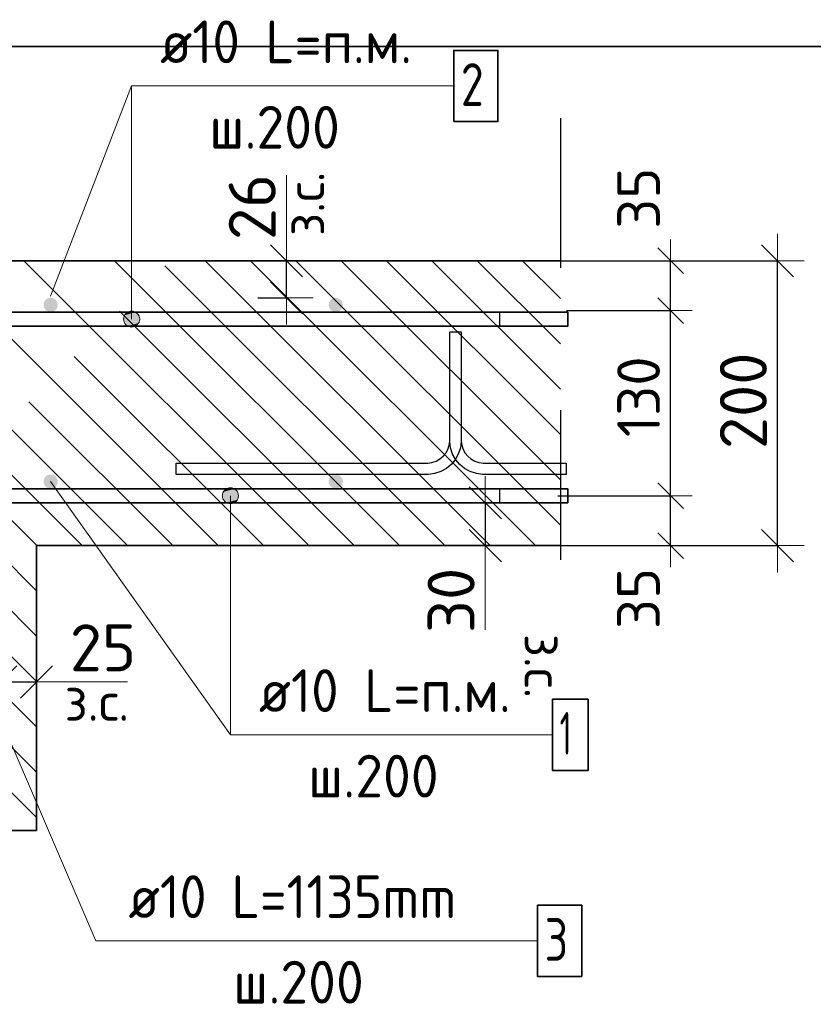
# Model space of a CAD drawing. Header units: metres. Extents: x -38 to 88, y -15 to 19.
# Tile 25 of 41: x 72.465 to 73.022, y 6.146 to 6.837. Entities that reach past the tile are written whole.
import ezdxf

# ---------------------------------------------------------------- set-up
doc = ezdxf.new("R2010")
doc.units = ezdxf.units.M
doc.header["$PDMODE"] = 65
doc.linetypes.add('______4', pattern=[0.135, 0.105, -0.03])
for name, color, linetype, lineweight in [('XR$4$Арм. стержнями верхней зоны', 180, 'Continuous', 35), ('XR$4$Арм. стержнями нижней зоны', 180, 'Continuous', 35), ('XR$4$Арм.стержн. Арматура края', 96, 'Continuous', 35), ('XR$4$Размерная линия (1)', 7, 'Continuous', 13), ('XR$4$Размерная линия_ общее', 7, 'Continuous', 13)]:
    doc.layers.add(name, color=color, linetype=linetype, lineweight=lineweight)
doc.layers.add('XR$4$Арм.стержн. Фиксатор', color=7, linetype='Continuous', lineweight=35, true_color=0x501e0f)
doc.styles.add('ISOCPEUR', font='txt')
doc.dimstyles.new('DIMSTYLE_15', dxfattribs={"dimtxt": 0.03, "dimasz": 0.03, "dimexe": 0, "dimexo": 0, "dimgap": 0.015, "dimtad": 2, "dimdec": 0, "dimlfac": 1000, "dimrnd": 1, "dimzin": 12, "dimdsep": 46, "dimtxsty": 'ISOCPEUR', "dimblk1": 'ALL_ML_STRICH', "dimblk2": 'ALL_ML_STRICH', "dimsah": 1, "dimcen": 0, "dimclrd": 7, "dimclre": 256, "dimclrt": 7, "dimadec": 0, "dimazin": 0, "dimtfac": 1, "dimtdec": 0, "dimtix": 1, "dimtmove": 2, "dimatfit": 3, "dimfxl": 0, "dimtvp": 1.2, "dimtzin": 0, "dimlwd": 0, "dimlwe": -3, "dimarcsym": 0})
doc.dimstyles.new('DIMSTYLE_17', dxfattribs={"dimtxt": 0.033, "dimasz": 0.0375, "dimexe": 0, "dimexo": 0, "dimgap": 0.0165, "dimtad": 2, "dimdec": 0, "dimlfac": 1000, "dimrnd": 1, "dimzin": 12, "dimdsep": 46, "dimtxsty": 'ISOCPEUR', "dimblk1": 'ALL_ML_STRICH', "dimblk2": 'ALL_ML_STRICH', "dimsah": 1, "dimcen": 0, "dimclrd": 7, "dimclre": 256, "dimclrt": 7, "dimadec": 0, "dimazin": 0, "dimtfac": 1, "dimtdec": 0, "dimtix": 1, "dimtmove": 2, "dimatfit": 3, "dimfxl": 0, "dimtvp": 1.2, "dimtzin": 0, "dimlwd": 0, "dimlwe": -3, "dimarcsym": 0})
doc.dimstyles.new('DIMSTYLE_18', dxfattribs={"dimtxt": 0.03, "dimasz": 0.03, "dimexe": 0, "dimexo": 0, "dimgap": 0.015, "dimtad": 2, "dimdec": 0, "dimlfac": 1000, "dimrnd": 1, "dimzin": 12, "dimdsep": 46, "dimtxsty": 'ISOCPEUR', "dimblk1": 'ALL_ML_STRICH', "dimblk2": 'ALL_ML_STRICH', "dimsah": 1, "dimcen": 0, "dimclrd": 7, "dimclre": 256, "dimclrt": 7, "dimadec": 0, "dimazin": 0, "dimtfac": 1, "dimtdec": 0, "dimtix": 1, "dimtmove": 2, "dimatfit": 3, "dimfxl": 0, "dimtzin": 0, "dimlwd": 0, "dimlwe": -3, "dimarcsym": 0})
doc.dimstyles.new('DIMSTYLE_7', dxfattribs={"dimtxt": 0.033, "dimasz": 0.0375, "dimexe": 0, "dimexo": 0, "dimgap": 0.0165, "dimtad": 2, "dimdec": 0, "dimlfac": 1000, "dimrnd": 1, "dimzin": 12, "dimdsep": 46, "dimtxsty": 'ISOCPEUR', "dimblk1": 'ALL_ML_STRICH', "dimblk2": 'ALL_ML_STRICH', "dimsah": 1, "dimcen": 0, "dimclrd": 7, "dimclre": 256, "dimclrt": 7, "dimadec": 0, "dimazin": 0, "dimtfac": 1, "dimtdec": 0, "dimtix": 1, "dimtmove": 2, "dimatfit": 3, "dimfxl": 0, "dimtzin": 0, "dimlwd": 0, "dimlwe": -3, "dimarcsym": 0})
pattern_1 = [(135, (0, 0), (-0.031819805, -0.031819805), [0.4, -0.05, 0, -0.05]), (135, (-0.01591, -0.01591), (-0.031819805, -0.031819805), [0.8, -0.1, 0.1, -0.1])]

# ---------------------------------------------------------------- blocks, each defined once
blk = doc.blocks.new('ALL_ML_STRICH')
at = {"color": 0, "linetype": 'ByBlock', "lineweight": -2}
for p, q in [((0, -0.5), (0, 0.5)), ((-0.3, -0.3), (0.3, 0.3)), ((-1, 0), (0.5, 0))]:
    blk.add_line(p, q, dxfattribs=at)
blk = doc.blocks.new('*D96')
at = {"layer": 'DEFPOINTS', "color": 7, "linetype": 'Continuous', "lineweight": 13, "transparency": 33554687}
for p in [(72.82524, 6.66801), (72.82524, 6.46801), (72.99678, 6.46801)]:
    blk.add_point(p, dxfattribs=at)
at = {"layer": 'XR$4$Размерная линия_ общее', "color": 253, "linetype": 'Continuous', "lineweight": -2, "true_color": 0xa0a0a0, "transparency": 33554687}
for p, q in [((72.84524, 6.66801), (72.99678, 6.66801)), ((72.84524, 6.46801), (72.99678, 6.46801))]:
    blk.add_line(p, q, dxfattribs=at)
at = {"layer": 'XR$4$Размерная линия_ общее', "color": 7, "linetype": 'Continuous', "lineweight": -2, "transparency": 33554687}
blk.add_line((72.99678, 6.46801), (72.99678, 6.66801), dxfattribs=at)
at = {"layer": 'XR$4$Размерная линия_ общее', "color": 7, "linetype": 'Continuous', "lineweight": 13, "transparency": 33554687, "xscale": 0.0375, "yscale": 0.0375, "zscale": 0.0375}
for p, rotation in [((72.99678, 6.66801), 90), ((72.99678, 6.46801), 270)]:
    blk.add_blockref('ALL_ML_STRICH', p, dxfattribs=dict(at, rotation=rotation))
at = {"layer": 'XR$4$Размерная линия_ общее', "color": 7, "linetype": 'Continuous', "lineweight": 13, "transparency": 33554687, "insert": (72.97278, 6.56966), "char_height": 0.033, "width": 0.099, "attachment_point": 5, "rotation": 90, "style": 'ISOCPEUR'}
blk.add_mtext('\\A1;{200}', dxfattribs=at)
blk = doc.blocks.new('*D97')
at = {"layer": 'DEFPOINTS', "color": 7, "linetype": 'Continuous', "lineweight": 13, "transparency": 33554687}
for p in [(72.82266, 6.50301), (72.84197, 6.46801), (72.92178, 6.46801)]:
    blk.add_point(p, dxfattribs=at)
at = {"layer": 'XR$4$Размерная линия (1)', "color": 9, "linetype": 'Continuous', "lineweight": -2, "true_color": 0xc7c7c7, "transparency": 33554687}
for p, q in [((72.84266, 6.50301), (72.92178, 6.50301)), ((72.86197, 6.46801), (72.92178, 6.46801))]:
    blk.add_line(p, q, dxfattribs=at)
at = {"layer": 'XR$4$Размерная линия (1)', "color": 7, "linetype": 'Continuous', "lineweight": -2, "transparency": 33554687}
blk.add_line((72.92178, 6.46801), (72.92178, 6.50301), dxfattribs=at)
at = {"layer": 'XR$4$Размерная линия (1)', "color": 7, "linetype": 'Continuous', "lineweight": 13, "transparency": 33554687, "xscale": 0.03, "yscale": 0.03, "zscale": 0.03}
for p, rotation in [((72.92178, 6.50301), 90), ((72.92178, 6.46801), 270)]:
    blk.add_blockref('ALL_ML_STRICH', p, dxfattribs=dict(at, rotation=rotation))
at = {"layer": 'XR$4$Размерная линия (1)', "color": 7, "linetype": 'Continuous', "lineweight": 13, "transparency": 33554687, "insert": (72.8992, 6.43096), "char_height": 0.03, "width": 0.06, "attachment_point": 5, "rotation": 90, "style": 'ISOCPEUR'}
blk.add_mtext('\\A1;{35}', dxfattribs=at)
blk = doc.blocks.new('*D98')
at = {"layer": 'DEFPOINTS', "color": 7, "linetype": 'Continuous', "lineweight": 13, "transparency": 33554687}
for p in [(72.82865, 6.63301), (72.82266, 6.50301), (72.92178, 6.50301)]:
    blk.add_point(p, dxfattribs=at)
at = {"layer": 'XR$4$Размерная линия (1)', "color": 9, "linetype": 'Continuous', "lineweight": -2, "true_color": 0xc7c7c7, "transparency": 33554687}
for p, q in [((72.84865, 6.63301), (72.92178, 6.63301)), ((72.84266, 6.50301), (72.92178, 6.50301))]:
    blk.add_line(p, q, dxfattribs=at)
at = {"layer": 'XR$4$Размерная линия (1)', "color": 7, "linetype": 'Continuous', "lineweight": -2, "transparency": 33554687}
blk.add_line((72.92178, 6.50301), (72.92178, 6.63301), dxfattribs=at)
at = {"layer": 'XR$4$Размерная линия (1)', "color": 7, "linetype": 'Continuous', "lineweight": 13, "transparency": 33554687, "xscale": 0.03, "yscale": 0.03, "zscale": 0.03}
for p, rotation in [((72.92178, 6.63301), 90), ((72.92178, 6.50301), 270)]:
    blk.add_blockref('ALL_ML_STRICH', p, dxfattribs=dict(at, rotation=rotation))
at = {"layer": 'XR$4$Размерная линия (1)', "color": 7, "linetype": 'Continuous', "lineweight": 13, "transparency": 33554687, "insert": (72.89928, 6.57251), "char_height": 0.03, "width": 0.09, "attachment_point": 5, "rotation": 90, "style": 'ISOCPEUR'}
blk.add_mtext('\\A1;{130}', dxfattribs=at)
blk = doc.blocks.new('*D99')
at = {"layer": 'DEFPOINTS', "color": 7, "linetype": 'Continuous', "lineweight": 13, "transparency": 33554687}
for p in [(72.81828, 6.66801), (72.82865, 6.63301), (72.92178, 6.63301)]:
    blk.add_point(p, dxfattribs=at)
at = {"layer": 'XR$4$Размерная линия (1)', "color": 9, "linetype": 'Continuous', "lineweight": -2, "true_color": 0xc7c7c7, "transparency": 33554687}
for p, q in [((72.83828, 6.66801), (72.92178, 6.66801)), ((72.84865, 6.63301), (72.92178, 6.63301))]:
    blk.add_line(p, q, dxfattribs=at)
at = {"layer": 'XR$4$Размерная линия (1)', "color": 7, "linetype": 'Continuous', "lineweight": -2, "transparency": 33554687}
blk.add_line((72.92178, 6.63301), (72.92178, 6.66801), dxfattribs=at)
at = {"layer": 'XR$4$Размерная линия (1)', "color": 7, "linetype": 'Continuous', "lineweight": 13, "transparency": 33554687, "xscale": 0.03, "yscale": 0.03, "zscale": 0.03}
for p, rotation in [((72.92178, 6.66801), 90), ((72.92178, 6.63301), 270)]:
    blk.add_blockref('ALL_ML_STRICH', p, dxfattribs=dict(at, rotation=rotation))
at = {"layer": 'XR$4$Размерная линия (1)', "color": 7, "linetype": 'Continuous', "lineweight": 13, "transparency": 33554687, "insert": (72.8993, 6.7119), "char_height": 0.03, "width": 0.06, "attachment_point": 5, "rotation": 90, "style": 'ISOCPEUR'}
blk.add_mtext('\\A1;{35}', dxfattribs=at)
blk = doc.blocks.new('*D108')
at = {"layer": 'DEFPOINTS', "color": 7, "linetype": 'Continuous', "lineweight": 13, "transparency": 33554687}
for p in [(72.45179, 6.37232), (72.45179, 6.33733), (72.47679, 6.33233)]:
    blk.add_point(p, dxfattribs=at)
at = {"layer": 'XR$4$Размерная линия_ общее', "color": 253, "linetype": 'Continuous', "lineweight": -2, "true_color": 0xa0a0a0, "transparency": 33554687}
for p, q in [((72.45179, 6.35733), (72.45179, 6.37232)), ((72.47679, 6.35233), (72.47679, 6.37232))]:
    blk.add_line(p, q, dxfattribs=at)
at = {"layer": 'XR$4$Размерная линия_ общее', "color": 7, "linetype": 'Continuous', "lineweight": -2, "transparency": 33554687}
blk.add_line((72.45179, 6.37232), (72.47679, 6.37232), dxfattribs=at)
at = {"layer": 'XR$4$Размерная линия_ общее', "color": 7, "linetype": 'Continuous', "lineweight": 13, "transparency": 33554687, "xscale": 0.0375, "yscale": 0.0375, "zscale": 0.0375, "rotation": 180}
blk.add_blockref('ALL_ML_STRICH', (72.45179, 6.37232), dxfattribs=at)
at = {"layer": 'XR$4$Размерная линия_ общее', "color": 7, "linetype": 'Continuous', "lineweight": 13, "transparency": 33554687, "xscale": 0.0375, "yscale": 0.0375, "zscale": 0.0375}
blk.add_blockref('ALL_ML_STRICH', (72.47679, 6.37232), dxfattribs=at)
at = {"layer": 'XR$4$Размерная линия_ общее', "color": 7, "linetype": 'Continuous', "lineweight": 13, "transparency": 33554687, "insert": (72.52351, 6.39632), "char_height": 0.033, "width": 0.066, "attachment_point": 5, "style": 'ISOCPEUR'}
blk.add_mtext('\\A1;{25}', dxfattribs=at)
at = {"layer": 'XR$4$Размерная линия_ общее', "color": 7, "linetype": 'Continuous', "lineweight": 13, "transparency": 33554687, "insert": (72.49657, 6.37211), "char_height": 0.027, "width": 0.00135, "attachment_point": 1, "line_spacing_factor": 0.60241, "style": 'ISOCPEUR'}
blk.add_mtext('з.с.', dxfattribs=at)
blk = doc.blocks.new('*D110')
at = {"layer": 'DEFPOINTS', "color": 7, "linetype": 'Continuous', "lineweight": 13, "transparency": 33554687}
for p in [(72.75177, 6.49801), (72.79175, 6.49801), (72.75177, 6.46801)]:
    blk.add_point(p, dxfattribs=at)
at = {"layer": 'XR$4$Размерная линия_ общее', "color": 253, "linetype": 'Continuous', "lineweight": -2, "true_color": 0xa0a0a0, "transparency": 33554687}
for p, q in [((72.77177, 6.49801), (72.79175, 6.49801)), ((72.77177, 6.46801), (72.79175, 6.46801))]:
    blk.add_line(p, q, dxfattribs=at)
at = {"layer": 'XR$4$Размерная линия_ общее', "color": 7, "linetype": 'Continuous', "lineweight": -2, "transparency": 33554687}
blk.add_line((72.79175, 6.49801), (72.79175, 6.46801), dxfattribs=at)
at = {"layer": 'XR$4$Размерная линия_ общее', "color": 7, "linetype": 'Continuous', "lineweight": 13, "transparency": 33554687, "xscale": 0.0375, "yscale": 0.0375, "zscale": 0.0375}
for p, rotation in [((72.79175, 6.49801), 90), ((72.79175, 6.46801), 270)]:
    blk.add_blockref('ALL_ML_STRICH', p, dxfattribs=dict(at, rotation=rotation))
at = {"layer": 'XR$4$Размерная линия_ общее', "color": 7, "linetype": 'Continuous', "lineweight": 13, "transparency": 33554687, "insert": (72.76775, 6.42959), "char_height": 0.033, "width": 0.066, "attachment_point": 5, "rotation": 90, "style": 'ISOCPEUR'}
blk.add_mtext('\\A1;{30}', dxfattribs=at)
at = {"layer": 'XR$4$Размерная линия_ общее', "color": 7, "linetype": 'Continuous', "lineweight": 13, "transparency": 33554687, "insert": (72.8463, 6.4061), "char_height": 0.027, "width": 0.00135, "attachment_point": 1, "rotation": 270, "line_spacing_factor": 0.60241, "style": 'ISOCPEUR'}
blk.add_mtext('з.с.', dxfattribs=at)
blk = doc.blocks.new('*D235')
at = {"layer": 'DEFPOINTS', "color": 7, "linetype": 'Continuous', "lineweight": 13, "transparency": 33554687}
for p in [(72.61222, 6.66801), (72.61222, 6.64201), (72.65221, 6.64201)]:
    blk.add_point(p, dxfattribs=at)
at = {"layer": 'XR$4$Размерная линия_ общее', "color": 253, "linetype": 'Continuous', "lineweight": -2, "true_color": 0xa0a0a0, "transparency": 33554687}
for p, q in [((72.63222, 6.66801), (72.65221, 6.66801)), ((72.63222, 6.64201), (72.65221, 6.64201))]:
    blk.add_line(p, q, dxfattribs=at)
at = {"layer": 'XR$4$Размерная линия_ общее', "color": 7, "linetype": 'Continuous', "lineweight": -2, "transparency": 33554687}
blk.add_line((72.65221, 6.64201), (72.65221, 6.66801), dxfattribs=at)
at = {"layer": 'XR$4$Размерная линия_ общее', "color": 7, "linetype": 'Continuous', "lineweight": 13, "transparency": 33554687, "xscale": 0.0375, "yscale": 0.0375, "zscale": 0.0375}
for p, rotation in [((72.65221, 6.66801), 90), ((72.65221, 6.64201), 270)]:
    blk.add_blockref('ALL_ML_STRICH', p, dxfattribs=dict(at, rotation=rotation))
at = {"layer": 'XR$4$Размерная линия_ общее', "color": 7, "linetype": 'Continuous', "lineweight": 13, "transparency": 33554687, "insert": (72.65174, 6.68537), "char_height": 0.027, "width": 0.00135, "attachment_point": 1, "rotation": 90, "line_spacing_factor": 0.60241, "style": 'ISOCPEUR'}
blk.add_mtext('з.с.', dxfattribs=at)
at = {"layer": 'XR$4$Размерная линия_ общее', "color": 7, "linetype": 'Continuous', "lineweight": 13, "transparency": 33554687, "insert": (72.62821, 6.70574), "char_height": 0.033, "width": 0.066, "attachment_point": 5, "rotation": 90, "style": 'ISOCPEUR'}
blk.add_mtext('\\A1;{26}', dxfattribs=at)

msp = doc.modelspace()

# ---------------------------------------------------------------- hatches: boundary and pattern name
at = {"linetype": 'Continuous', "lineweight": 13, "transparency": 33554687}
h = msp.add_hatch(dxfattribs=at)
h.set_pattern_fill('__________540', scale=0.015, style=0, pattern_type=2)
h.set_pattern_definition(pattern_1)
h.paths.add_polyline_path([(72.27679, 6.66801), (72.27679, 6.46801), (72.84453, 6.46801), (72.84453, 6.66801)], flags=0)
h = msp.add_hatch(dxfattribs=at)
h.set_pattern_fill('__________540', scale=0.015, style=0, pattern_type=2)
h.set_pattern_definition(pattern_1)
h.paths.add_polyline_path([(72.47679, 6.26801), (72.47679, 6.46801), (71.92453, 6.46801), (71.92453, 6.26801)], flags=0)
at = {"layer": 'XR$4$Арм. стержнями верхней зоны', "linetype": 'Continuous', "lineweight": 35, "transparency": 33554687}
for points in [[(72.49179, 6.63701), (72.49141, 6.63893), (72.49032, 6.64055), (72.4887, 6.64163), (72.48679, 6.64201), (72.48488, 6.64163), (72.48325, 6.64055), (72.48217, 6.63893), (72.48179, 6.63701), (72.48217, 6.6351), (72.48325, 6.63348), (72.48488, 6.63239), (72.48679, 6.63201), (72.4887, 6.63239), (72.49032, 6.63348), (72.49141, 6.6351)], [(72.69179, 6.63701), (72.69141, 6.63893), (72.69032, 6.64055), (72.6887, 6.64163), (72.68679, 6.64201), (72.68488, 6.64163), (72.68325, 6.64055), (72.68217, 6.63893), (72.68179, 6.63701), (72.68217, 6.6351), (72.68325, 6.63348), (72.68488, 6.63239), (72.68679, 6.63201), (72.6887, 6.63239), (72.69032, 6.63348), (72.69141, 6.6351)]]:
    msp.add_hatch(color=4, dxfattribs=at).paths.add_polyline_path(points)
at = {"layer": 'XR$4$Арм. стержнями верхней зоны', "linetype": 'Continuous', "lineweight": 13, "transparency": 33554687}
for points in [[(72.54845, 6.62982), (72.53878, 6.62982), (72.53799, 6.62701)], [(72.54845, 6.62982), (72.53799, 6.62701), (72.54924, 6.62701)], [(72.54643, 6.63185), (72.5408, 6.63185), (72.53878, 6.62982)], [(72.54643, 6.63185), (72.53878, 6.62982), (72.54845, 6.62982)], [(72.5408, 6.63185), (72.54643, 6.63185), (72.54361, 6.63264)], [(72.54924, 6.62701), (72.53799, 6.62701), (72.53878, 6.6242)], [(72.54924, 6.62701), (72.53878, 6.6242), (72.54845, 6.6242)], [(72.54845, 6.6242), (72.53878, 6.6242), (72.5408, 6.62217)], [(72.54845, 6.6242), (72.5408, 6.62217), (72.54643, 6.62217)], [(72.54643, 6.62217), (72.5408, 6.62217), (72.54361, 6.62139)]]:
    msp.add_hatch(color=7, dxfattribs=at).paths.add_polyline_path(points)
at = {"layer": 'XR$4$Арм. стержнями нижней зоны', "linetype": 'Continuous', "lineweight": 35, "transparency": 33554687}
for points in [[(72.49179, 6.51301), (72.49141, 6.51493), (72.49032, 6.51655), (72.4887, 6.51763), (72.48679, 6.51801), (72.48488, 6.51763), (72.48325, 6.51655), (72.48217, 6.51493), (72.48179, 6.51301), (72.48217, 6.5111), (72.48325, 6.50948), (72.48488, 6.50839), (72.48679, 6.50801), (72.4887, 6.50839), (72.49032, 6.50948), (72.49141, 6.5111)], [(72.69179, 6.51301), (72.69141, 6.51493), (72.69032, 6.51655), (72.6887, 6.51763), (72.68679, 6.51801), (72.68488, 6.51763), (72.68325, 6.51655), (72.68217, 6.51493), (72.68179, 6.51301), (72.68217, 6.5111), (72.68325, 6.50948), (72.68488, 6.50839), (72.68679, 6.50801), (72.6887, 6.50839), (72.69032, 6.50948), (72.69141, 6.5111)]]:
    msp.add_hatch(color=4, dxfattribs=at).paths.add_polyline_path(points)
at = {"layer": 'XR$4$Арм. стержнями нижней зоны', "linetype": 'Continuous', "lineweight": 13, "transparency": 33554687}
for points in [[(72.60727, 6.50301), (72.61852, 6.50301), (72.61773, 6.50582)], [(72.60727, 6.50301), (72.61773, 6.50582), (72.60806, 6.50582)], [(72.60806, 6.50582), (72.61773, 6.50582), (72.61571, 6.50785)], [(72.60806, 6.50582), (72.61571, 6.50785), (72.61008, 6.50785)], [(72.61008, 6.50785), (72.61571, 6.50785), (72.61289, 6.50864)], [(72.60806, 6.5002), (72.61852, 6.50301), (72.60727, 6.50301)], [(72.60806, 6.5002), (72.61773, 6.5002), (72.61852, 6.50301)], [(72.61008, 6.49817), (72.61773, 6.5002), (72.60806, 6.5002)], [(72.61008, 6.49817), (72.61571, 6.49817), (72.61773, 6.5002)], [(72.61571, 6.49817), (72.61008, 6.49817), (72.61289, 6.49739)]]:
    msp.add_hatch(color=7, dxfattribs=at).paths.add_polyline_path(points)

# ---------------------------------------------------------------- linework, layer by layer
at = {"color": 7, "linetype": 'Continuous', "lineweight": 35, "transparency": 33554687}
for p, q in [((69.82389, 6.81845), (78.82389, 6.81845)), ((72.84453, 6.66801), (72.27679, 6.66801)), ((72.47679, 6.26801), (72.47679, 6.46801)), ((72.47679, 6.46801), (72.84453, 6.46801)), ((71.92453, 6.26801), (72.47679, 6.26801))]:
    msp.add_line(p, q, dxfattribs=at)
at = {"color": 7, "linetype": 'Continuous', "lineweight": 13, "transparency": 33554687}
for p, q in [((72.48679, 6.64301), (72.54361, 6.79065)), ((72.65221, 6.66801), (72.65221, 6.72801)), ((72.48679, 6.51301), (72.61289, 6.33525)), ((72.79175, 6.46801), (72.79175, 6.40901)), ((72.47679, 6.37232), (72.54079, 6.37232))]:
    msp.add_line(p, q, dxfattribs=at)
at = {"color": 7, "linetype": '______4', "lineweight": 25, "transparency": 33554687}
msp.add_line((72.84453, 6.76801), (72.84453, 6.36801), dxfattribs=at)
at = {"layer": 'XR$4$Арм. стержнями верхней зоны', "color": 7, "linetype": 'Continuous', "lineweight": 13, "transparency": 33554687}
for p, q in [((72.54361, 6.79065), (72.76961, 6.79065)), ((72.54361, 6.79065), (72.54361, 6.62701)), ((72.54361, 6.63264), (72.54361, 6.63264)), ((72.53799, 6.62701), (72.53799, 6.62701)), ((72.54361, 6.62139), (72.54361, 6.62139)), ((72.54924, 6.62701), (72.54924, 6.62701))]:
    msp.add_line(p, q, dxfattribs=at)
at = {"layer": 'XR$4$Арм. стержнями верхней зоны', "color": 7, "linetype": 'Continuous', "lineweight": 35, "transparency": 33554687}
msp.add_lwpolyline([(72.76961, 6.76565), (72.80061, 6.76565), (72.80061, 6.81565), (72.76961, 6.81565), (72.76961, 6.76565)], dxfattribs=at)
at = {"layer": 'XR$4$Арм. стержнями верхней зоны', "color": 4, "linetype": 'Continuous', "lineweight": 35, "transparency": 33554687}
msp.add_lwpolyline([(72.30179, 6.63201), (72.84953, 6.63201), (72.84953, 6.62201), (72.30179, 6.62201), (72.30179, 6.63201)], dxfattribs=at)
msp.add_lwpolyline([(72.30179, 6.63201), (72.84953, 6.63201), (72.84953, 6.62201), (72.30179, 6.62201), (72.30179, 6.63201)], dxfattribs=at)
at = {"layer": 'XR$4$Арм. стержнями верхней зоны', "color": 7, "linetype": 'Continuous', "lineweight": 13, "transparency": 33554687}
msp.add_circle((72.54361, 6.62701), 0.00563, dxfattribs=at)
at = {"layer": 'XR$4$Арм. стержнями нижней зоны', "color": 7, "linetype": 'Continuous', "lineweight": 13, "transparency": 33554687}
for p, q in [((72.61289, 6.50864), (72.61289, 6.50864)), ((72.60727, 6.50301), (72.60727, 6.50301)), ((72.61289, 6.33525), (72.61289, 6.50301)), ((72.61289, 6.49739), (72.61289, 6.49739)), ((72.61852, 6.50301), (72.61852, 6.50301)), ((72.61289, 6.33525), (72.83889, 6.33525))]:
    msp.add_line(p, q, dxfattribs=at)
at = {"layer": 'XR$4$Арм. стержнями нижней зоны', "color": 4, "linetype": 'Continuous', "lineweight": 35, "transparency": 33554687}
msp.add_lwpolyline([(72.84953, 6.49801), (72.30179, 6.49801), (72.30179, 6.50801), (72.84953, 6.50801), (72.84953, 6.49801)], dxfattribs=at)
msp.add_lwpolyline([(72.84953, 6.49801), (72.30179, 6.49801), (72.30179, 6.50801), (72.84953, 6.50801), (72.84953, 6.49801)], dxfattribs=at)
at = {"layer": 'XR$4$Арм. стержнями нижней зоны', "color": 7, "linetype": 'Continuous', "lineweight": 35, "transparency": 33554687}
msp.add_lwpolyline([(72.83889, 6.31025), (72.86389, 6.31025), (72.86389, 6.36025), (72.83889, 6.36025), (72.83889, 6.31025)], dxfattribs=at)
at = {"layer": 'XR$4$Арм. стержнями нижней зоны', "color": 7, "linetype": 'Continuous', "lineweight": 13, "transparency": 33554687}
msp.add_circle((72.61289, 6.50301), 0.00563, dxfattribs=at)
at = {"layer": 'XR$4$Арм.стержн. Арматура края', "color": 7, "linetype": 'Continuous', "lineweight": 13, "transparency": 33554687}
for q in [(72.44679, 6.35745), (72.82838, 6.19063)]:
    msp.add_line((72.51838, 6.19063), q, dxfattribs=at)
at = {"layer": 'XR$4$Арм.стержн. Арматура края', "color": 4, "linetype": 'Continuous', "lineweight": 25, "transparency": 33554687}
for points in [[(72.33035, 6.63201), (72.80179, 6.63201), (72.80179, 6.62201), (72.33105, 6.62201)], [(72.33035, 6.63201), (72.80179, 6.63201), (72.80179, 6.62201), (72.33105, 6.62201)], [(72.33105, 6.50801), (72.80179, 6.50801), (72.80179, 6.49801)], [(72.33105, 6.50801), (72.80179, 6.50801), (72.80179, 6.49801)], [(72.80179, 6.49801), (72.33035, 6.49801)], [(72.80179, 6.49801), (72.33035, 6.49801)]]:
    msp.add_lwpolyline(points, dxfattribs=at)
at = {"layer": 'XR$4$Арм.стержн. Арматура края', "color": 7, "linetype": 'Continuous', "lineweight": 35, "transparency": 33554687}
msp.add_lwpolyline([(72.82838, 6.16563), (72.85938, 6.16563), (72.85938, 6.21563), (72.82838, 6.21563), (72.82838, 6.16563)], dxfattribs=at)
at = {"layer": 'XR$4$Арм.стержн. Фиксатор', "color": 40, "linetype": 'Continuous', "lineweight": 25, "transparency": 33554687}
msp.add_lwpolyline([(72.57481, 6.52601), (72.7514, 6.52601), (72.75431, 6.52642), (72.75724, 6.52738), (72.75993, 6.52889), (72.76211, 6.53071), (72.76393, 6.53289), (72.76544, 6.53558), (72.7664, 6.53851), (72.76681, 6.54142), (72.76681, 6.61801), (72.77481, 6.61801), (72.77481, 6.54142), (72.77521, 6.53851), (72.77618, 6.53558), (72.77768, 6.53289), (72.77951, 6.53071), (72.78169, 6.52889), (72.78437, 6.52738), (72.78731, 6.52642), (72.79021, 6.52601), (72.84853, 6.52601), (72.84853, 6.51801), (72.78966, 6.51801), (72.78549, 6.51859), (72.78114, 6.52003), (72.77713, 6.52227), (72.77383, 6.52503), (72.77107, 6.52833), (72.76882, 6.53234), (72.76739, 6.53669), (72.76681, 6.54086), (72.76681, 6.61801), (72.77481, 6.61801), (72.77481, 6.54086), (72.77423, 6.53669), (72.77279, 6.53234), (72.77055, 6.52833), (72.76779, 6.52503), (72.76449, 6.52227), (72.76048, 6.52003), (72.75613, 6.51859), (72.75196, 6.51801), (72.57481, 6.51801), (72.57481, 6.52601)], dxfattribs=at)

# ---------------------------------------------------------------- texts
at = {"layer": 'XR$4$Арм. стержнями верхней зоны', "color": 7, "linetype": 'Continuous', "lineweight": 25, "transparency": 33554687, "char_height": 0.03, "attachment_point": 7, "style": 'ISOCPEUR'}
for s, insert, width in [('\\W0.94;ø10 L=п.м.', (72.56361, 6.80665), 0.1999831), ('\\W0.78;2', (72.77461, 6.77665), 0.0326407), ('\\W0.95;ш.200 ', (72.59811, 6.74665), 0.1311995)]:
    msp.add_mtext(s, dxfattribs=dict(at, insert=insert, width=width))
at = {"layer": 'XR$4$Арм. стержнями нижней зоны', "color": 7, "linetype": 'Continuous', "lineweight": 25, "transparency": 33554687, "char_height": 0.03, "attachment_point": 7, "style": 'ISOCPEUR'}
for s, insert, width in [('\\W0.94;ø10 L=п.м.', (72.63289, 6.35125), 0.1999832), ('\\W0.56;1', (72.84389, 6.32125), 0.0233333), ('\\W0.95;ш.200 ', (72.66739, 6.29125), 0.1311997)]:
    msp.add_mtext(s, dxfattribs=dict(at, insert=insert, width=width))
at = {"layer": 'XR$4$Арм.стержн. Арматура края', "color": 7, "linetype": 'Continuous', "lineweight": 25, "transparency": 33554687, "char_height": 0.03, "attachment_point": 7, "style": 'ISOCPEUR'}
for s, insert, width in [('\\W0.92;ø10 L=1135mm ', (72.54138, 6.20663), 0.2806692), ('\\W0.78;3', (72.83338, 6.17663), 0.0326407), ('\\W0.95;ш.200 ', (72.61488, 6.14663), 0.1311995)]:
    msp.add_mtext(s, dxfattribs=dict(at, insert=insert, width=width))

# ---------------------------------------------------------------- dimensions: what is measured, and where the dimension line sits
at = {"layer": 'XR$4$Размерная линия (1)', "color": 7, "linetype": 'Continuous', "lineweight": 13, "transparency": 33554687}
for base, p1, p2, dimstyle, picture, middle in [((72.92178, 6.66801), (72.84865, 6.63301), (72.83828, 6.66801), 'DIMSTYLE_15', '*D99', (72.8993, 6.7119)), ((72.92178, 6.63301), (72.84266, 6.50301), (72.84865, 6.63301), 'DIMSTYLE_18', '*D98', (72.89928, 6.57251)), ((72.92178, 6.50301), (72.86197, 6.46801), (72.84266, 6.50301), 'DIMSTYLE_15', '*D97', (72.8992, 6.43096))]:
    dim = msp.add_linear_dim(base=base, p1=p1, p2=p2, angle=90, dimstyle=dimstyle, override={"dimpost": '<>', "dimclrd": 7, "dimclre": 9, "dimclrt": 7, "dimlwd": 0, "dimlwe": 65533}, dxfattribs=at)
    dim.commit()
    dim.dimension.update_dxf_attribs({"geometry": picture, "text_midpoint": middle, "dimtype": 160})
at = {"layer": 'XR$4$Размерная линия_ общее', "color": 7, "linetype": 'Continuous', "lineweight": 13, "transparency": 33554687}
for base, p1, p2, angle, picture, middle in [((72.65221, 6.66801), (72.63222, 6.64201), (72.63222, 6.66801), 90, '*D235', (72.62821, 6.70574)), ((72.79175, 6.46801), (72.77177, 6.49801), (72.77177, 6.46801), 270, '*D110', (72.76775, 6.42959))]:
    dim = msp.add_linear_dim(base=base, p1=p1, p2=p2, angle=angle, text='<>\\Xз.с.', dimstyle='DIMSTYLE_17', override={"dimpost": '<>', "dimclrd": 7, "dimclre": 253, "dimclrt": 7, "dimlwd": 0, "dimlwe": 65533}, dxfattribs=at)
    dim.commit()
    dim.dimension.update_dxf_attribs({"geometry": picture, "text_midpoint": middle, "dimtype": 160})
dim = msp.add_linear_dim(base=(72.99678, 6.66801), p1=(72.84524, 6.46801), p2=(72.84524, 6.66801), angle=90, dimstyle='DIMSTYLE_7', override={"dimpost": '<>', "dimclrd": 7, "dimclre": 253, "dimclrt": 7, "dimlwd": 0, "dimlwe": 65533}, dxfattribs=at)
dim.commit()
dim.dimension.update_dxf_attribs({"geometry": '*D96', "text_midpoint": (72.97278, 6.56966), "dimtype": 160})
dim = msp.add_linear_dim(base=(72.47679, 6.37232), p1=(72.45179, 6.35733), p2=(72.47679, 6.35233), text='<>\\Xз.с.', dimstyle='DIMSTYLE_17', override={"dimpost": '<>', "dimclrd": 7, "dimclre": 253, "dimclrt": 7, "dimlwd": 0, "dimlwe": 65533}, dxfattribs=at)
dim.commit()
dim.dimension.update_dxf_attribs({"geometry": '*D108', "text_midpoint": (72.52351, 6.39632), "dimtype": 160})

doc.saveas('drawing.dxf')
